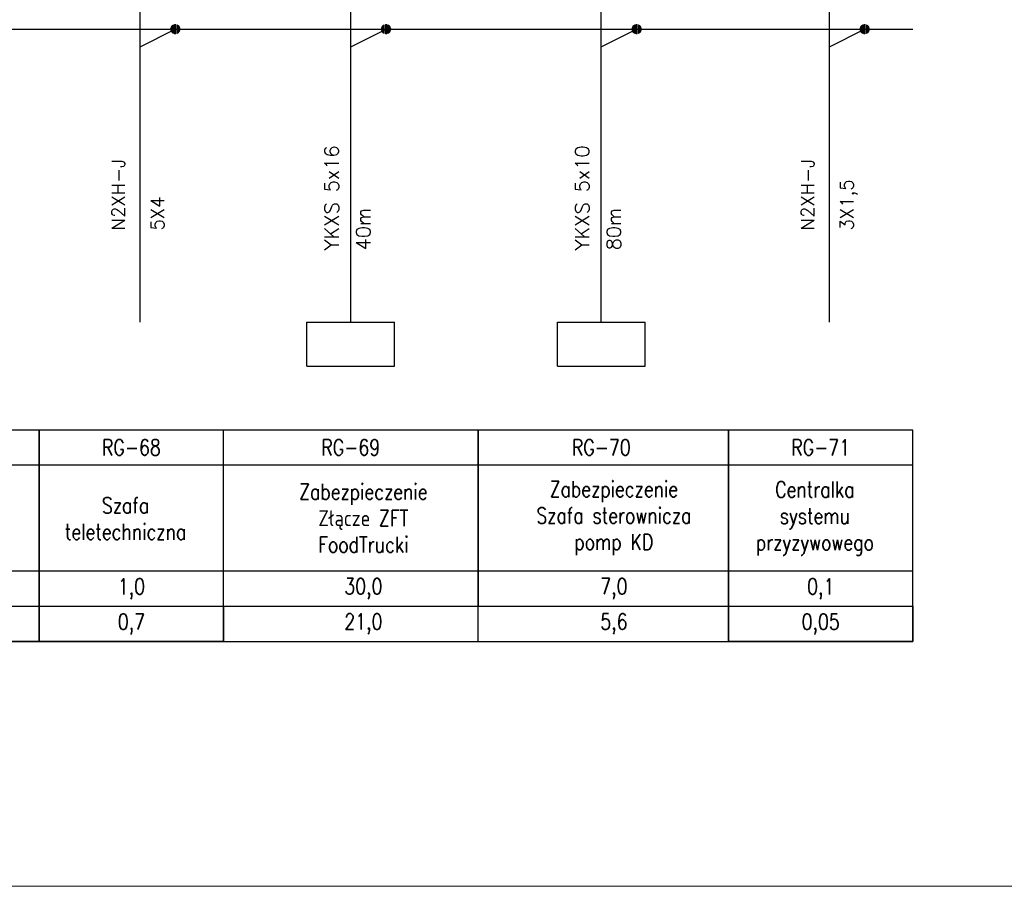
# Model space of a CAD drawing. Header units: millimetres. Extents: x 2505 to 3495, y 1397 to 1684.
# Tile 42 of 59: x 3231 to 3308, y 1397 to 1465. Entities that reach past the tile are written whole.
import ezdxf

# ---------------------------------------------------------------- set-up
doc = ezdxf.new("R2010")
doc.units = ezdxf.units.MM
for name, color, linetype, lineweight in [('#elektryczne', 7, 'Continuous', 20), ('EB_PRZEWODY', 3, 'Continuous', 20), ('PRZEWODY', 3, 'Continuous', 20), ('SZYNY', 1, 'Continuous', 40)]:
    doc.layers.add(name, color=color, linetype=linetype, lineweight=lineweight)
doc.layers.add('E_Opis', color=7, linetype='Continuous')
doc.layers.add('OPIS', color=7, linetype='Continuous')
doc.styles.add('ROMANS', font='romans.shx', dxfattribs={"width": 0.8})
doc.styles.add('SIMPLEX', font='simplex.shx', dxfattribs={"width": 0.8})

# ---------------------------------------------------------------- blocks, each defined once
blk = doc.blocks.new('*U283')
for p, q in [((-0.64, 0.17), (-0.66, 0.02)), ((-0.64, 0.17), (-0.66, 0.02)), ((-0.64, 0), (-0.66, -0.03)), ((-0.6, 0.28), (-0.64, 0.17)), ((-0.6, 0.28), (-0.64, 0.17)), ((-0.6, 0.14), (-0.64, 0.09)), ((-0.6, 0), (-0.64, 0)), ((-0.51, 0.43), (-0.6, 0.28)), ((-0.51, 0.43), (-0.6, 0.28)), ((-0.51, 0.29), (-0.6, 0.19)), ((-0.51, 0.15), (-0.6, 0.1)), ((-0.51, 0.01), (-0.6, 0)), ((-0.4, 0.52), (-0.51, 0.43)), ((-0.4, 0.52), (-0.51, 0.43)), ((-0.4, 0.41), (-0.51, 0.33)), ((-0.4, 0.29), (-0.51, 0.24)), ((-0.4, 0.17), (-0.51, 0.15)), ((-0.4, 0.06), (-0.51, 0.05)), ((-0.27, 0.61), (-0.4, 0.52)), ((-0.27, 0.61), (-0.4, 0.52)), ((-0.27, 0.5), (-0.4, 0.43)), ((-0.27, 0.38), (-0.4, 0.33)), ((-0.27, 0.27), (-0.4, 0.24)), ((-0.27, 0.16), (-0.4, 0.14)), ((-0.27, 0.05), (-0.4, 0.05)), ((-0.27, 0.61), (-0.27, -0.61)), ((-0.27, 0.61), (-0.27, -0.61)), ((-0.1, 0.66), (0.1, 0.66)), ((-0.1, 0.66), (0.1, 0.66)), ((-0.1, -0.66), (-0.1, 0.66)), ((-0.1, 0.66), (-0.1, -0.66)), ((-0.1, 0.56), (0.1, 0.56)), ((-0.1, 0.46), (0.1, 0.46)), ((-0.1, 0.36), (0.1, 0.36)), ((-0.1, 0.26), (0.1, 0.26)), ((-0.1, 0.15), (0.1, 0.15)), ((-0.1, 0.05), (0.1, 0.05)), ((0.1, -0.66), (0.1, 0.66)), ((0.1, 0.66), (0.1, -0.66)), ((0.27, 0.61), (0.27, -0.61)), ((0.27, 0.61), (0.27, -0.61)), ((0.27, 0.61), (0.4, 0.52)), ((0.27, 0.61), (0.4, 0.52)), ((0.27, 0.5), (0.4, 0.43)), ((0.27, 0.38), (0.4, 0.33)), ((0.27, 0.27), (0.4, 0.24)), ((0.27, 0.16), (0.4, 0.14)), ((0.27, 0.05), (0.4, 0.05)), ((0.4, 0.52), (0.51, 0.43)), ((0.4, 0.52), (0.51, 0.43)), ((0.4, 0.41), (0.51, 0.33)), ((0.4, 0.29), (0.51, 0.24)), ((0.4, 0.17), (0.51, 0.15)), ((0.4, 0.06), (0.51, 0.05)), ((0.51, 0.43), (0.6, 0.28)), ((0.51, 0.43), (0.6, 0.28)), ((0.51, 0.29), (0.6, 0.19)), ((0.51, 0.15), (0.6, 0.1)), ((0.51, 0.01), (0.6, 0)), ((0.6, 0.28), (0.64, 0.17)), ((0.6, 0.28), (0.64, 0.17)), ((0.6, 0.14), (0.64, 0.09)), ((0.6, 0), (0.64, 0)), ((0.64, 0.17), (0.66, 0.02)), ((0.64, 0.17), (0.66, 0.02)), ((0.64, 0), (0.66, -0.03)), ((-0.65, -0.08), (-0.64, -0.17)), ((-0.64, -0.17), (-0.65, -0.08)), ((-0.6, -0.14), (-0.64, -0.08)), ((-0.64, -0.17), (-0.6, -0.28)), ((-0.6, -0.28), (-0.64, -0.17)), ((-0.51, -0.13), (-0.6, -0.09)), ((-0.51, -0.27), (-0.6, -0.18)), ((-0.6, -0.28), (-0.51, -0.41)), ((-0.51, -0.41), (-0.6, -0.28)), ((-0.4, -0.06), (-0.51, -0.04)), ((-0.4, -0.17), (-0.51, -0.13)), ((-0.4, -0.29), (-0.51, -0.23)), ((-0.4, -0.41), (-0.51, -0.32)), ((-0.51, -0.41), (-0.4, -0.52)), ((-0.4, -0.52), (-0.51, -0.41)), ((-0.27, -0.06), (-0.4, -0.05)), ((-0.27, -0.17), (-0.4, -0.14)), ((-0.27, -0.28), (-0.4, -0.24)), ((-0.27, -0.39), (-0.4, -0.33)), ((-0.27, -0.5), (-0.4, -0.43)), ((-0.4, -0.52), (-0.27, -0.61)), ((-0.27, -0.61), (-0.4, -0.52)), ((-0.1, -0.05), (0.1, -0.05)), ((-0.1, -0.15), (0.1, -0.15)), ((-0.1, -0.26), (0.1, -0.26)), ((-0.1, -0.36), (0.1, -0.36)), ((-0.1, -0.46), (0.1, -0.46)), ((-0.1, -0.56), (0.1, -0.56)), ((0.1, -0.66), (-0.1, -0.66)), ((-0.1, -0.66), (0.1, -0.66)), ((0.27, -0.06), (0.4, -0.05)), ((0.27, -0.17), (0.4, -0.14)), ((0.27, -0.28), (0.4, -0.24)), ((0.27, -0.39), (0.4, -0.33)), ((0.27, -0.5), (0.4, -0.43)), ((0.4, -0.52), (0.27, -0.61)), ((0.27, -0.61), (0.4, -0.52)), ((0.4, -0.06), (0.51, -0.04)), ((0.4, -0.17), (0.51, -0.13)), ((0.4, -0.29), (0.51, -0.23)), ((0.4, -0.41), (0.51, -0.32)), ((0.51, -0.41), (0.4, -0.52)), ((0.4, -0.52), (0.51, -0.41)), ((0.51, -0.13), (0.6, -0.09)), ((0.51, -0.27), (0.6, -0.18)), ((0.6, -0.28), (0.51, -0.41)), ((0.51, -0.41), (0.6, -0.28)), ((0.6, -0.14), (0.64, -0.08)), ((0.64, -0.17), (0.6, -0.28)), ((0.6, -0.28), (0.64, -0.17)), ((0.65, -0.08), (0.64, -0.17)), ((0.64, -0.17), (0.65, -0.08))]:
    blk.add_line(p, q)
at = {"ltscale": 5}
blk.add_line((0.66, 0.02), (0.66, -0.08), dxfattribs=at)
blk.add_point((0, 0))
blk = doc.blocks.new('P-PUNKT')
for p, q in [((-0.64, 0.17), (-0.66, 0.02)), ((-0.64, 0.17), (-0.66, 0.02)), ((-0.64, 0), (-0.66, -0.03)), ((-0.6, 0.28), (-0.64, 0.17)), ((-0.6, 0.28), (-0.64, 0.17)), ((-0.6, 0.14), (-0.64, 0.09)), ((-0.6, 0), (-0.64, 0)), ((-0.51, 0.43), (-0.6, 0.28)), ((-0.51, 0.43), (-0.6, 0.28)), ((-0.51, 0.29), (-0.6, 0.19)), ((-0.51, 0.15), (-0.6, 0.1)), ((-0.51, 0.01), (-0.6, 0)), ((-0.4, 0.52), (-0.51, 0.43)), ((-0.4, 0.52), (-0.51, 0.43)), ((-0.4, 0.41), (-0.51, 0.33)), ((-0.4, 0.29), (-0.51, 0.24)), ((-0.4, 0.17), (-0.51, 0.15)), ((-0.4, 0.06), (-0.51, 0.05)), ((-0.27, 0.61), (-0.4, 0.52)), ((-0.27, 0.61), (-0.4, 0.52)), ((-0.27, 0.5), (-0.4, 0.43)), ((-0.27, 0.38), (-0.4, 0.33)), ((-0.27, 0.27), (-0.4, 0.24)), ((-0.27, 0.16), (-0.4, 0.14)), ((-0.27, 0.05), (-0.4, 0.05)), ((-0.27, 0.61), (-0.27, -0.61)), ((-0.27, 0.61), (-0.27, -0.61)), ((-0.1, 0.66), (0.1, 0.66)), ((-0.1, 0.66), (0.1, 0.66)), ((-0.1, -0.66), (-0.1, 0.66)), ((-0.1, 0.66), (-0.1, -0.66)), ((-0.1, 0.56), (0.1, 0.56)), ((-0.1, 0.46), (0.1, 0.46)), ((-0.1, 0.36), (0.1, 0.36)), ((-0.1, 0.26), (0.1, 0.26)), ((-0.1, 0.15), (0.1, 0.15)), ((-0.1, 0.05), (0.1, 0.05)), ((0.1, -0.66), (0.1, 0.66)), ((0.1, 0.66), (0.1, -0.66)), ((0.27, 0.61), (0.27, -0.61)), ((0.27, 0.61), (0.27, -0.61)), ((0.27, 0.61), (0.4, 0.52)), ((0.27, 0.61), (0.4, 0.52)), ((0.27, 0.5), (0.4, 0.43)), ((0.27, 0.38), (0.4, 0.33)), ((0.27, 0.27), (0.4, 0.24)), ((0.27, 0.16), (0.4, 0.14)), ((0.27, 0.05), (0.4, 0.05)), ((0.4, 0.52), (0.51, 0.43)), ((0.4, 0.52), (0.51, 0.43)), ((0.4, 0.41), (0.51, 0.33)), ((0.4, 0.29), (0.51, 0.24)), ((0.4, 0.17), (0.51, 0.15)), ((0.4, 0.06), (0.51, 0.05)), ((0.51, 0.43), (0.6, 0.28)), ((0.51, 0.43), (0.6, 0.28)), ((0.51, 0.29), (0.6, 0.19)), ((0.51, 0.15), (0.6, 0.1)), ((0.51, 0.01), (0.6, 0)), ((0.6, 0.28), (0.64, 0.17)), ((0.6, 0.28), (0.64, 0.17)), ((0.6, 0.14), (0.64, 0.09)), ((0.6, 0), (0.64, 0)), ((0.64, 0.17), (0.66, 0.02)), ((0.64, 0.17), (0.66, 0.02)), ((0.64, 0), (0.66, -0.03)), ((-0.65, -0.08), (-0.64, -0.17)), ((-0.64, -0.17), (-0.65, -0.08)), ((-0.6, -0.14), (-0.64, -0.08)), ((-0.64, -0.17), (-0.6, -0.28)), ((-0.6, -0.28), (-0.64, -0.17)), ((-0.51, -0.13), (-0.6, -0.09)), ((-0.51, -0.27), (-0.6, -0.18)), ((-0.6, -0.28), (-0.51, -0.41)), ((-0.51, -0.41), (-0.6, -0.28)), ((-0.4, -0.06), (-0.51, -0.04)), ((-0.4, -0.17), (-0.51, -0.13)), ((-0.4, -0.29), (-0.51, -0.23)), ((-0.4, -0.41), (-0.51, -0.32)), ((-0.51, -0.41), (-0.4, -0.52)), ((-0.4, -0.52), (-0.51, -0.41)), ((-0.27, -0.06), (-0.4, -0.05)), ((-0.27, -0.17), (-0.4, -0.14)), ((-0.27, -0.28), (-0.4, -0.24)), ((-0.27, -0.39), (-0.4, -0.33)), ((-0.27, -0.5), (-0.4, -0.43)), ((-0.4, -0.52), (-0.27, -0.61)), ((-0.27, -0.61), (-0.4, -0.52)), ((-0.1, -0.05), (0.1, -0.05)), ((-0.1, -0.15), (0.1, -0.15)), ((-0.1, -0.26), (0.1, -0.26)), ((-0.1, -0.36), (0.1, -0.36)), ((-0.1, -0.46), (0.1, -0.46)), ((-0.1, -0.56), (0.1, -0.56)), ((0.1, -0.66), (-0.1, -0.66)), ((-0.1, -0.66), (0.1, -0.66)), ((0.27, -0.06), (0.4, -0.05)), ((0.27, -0.17), (0.4, -0.14)), ((0.27, -0.28), (0.4, -0.24)), ((0.27, -0.39), (0.4, -0.33)), ((0.27, -0.5), (0.4, -0.43)), ((0.4, -0.52), (0.27, -0.61)), ((0.27, -0.61), (0.4, -0.52)), ((0.4, -0.06), (0.51, -0.04)), ((0.4, -0.17), (0.51, -0.13)), ((0.4, -0.29), (0.51, -0.23)), ((0.4, -0.41), (0.51, -0.32)), ((0.51, -0.41), (0.4, -0.52)), ((0.4, -0.52), (0.51, -0.41)), ((0.51, -0.13), (0.6, -0.09)), ((0.51, -0.27), (0.6, -0.18)), ((0.6, -0.28), (0.51, -0.41)), ((0.51, -0.41), (0.6, -0.28)), ((0.6, -0.14), (0.64, -0.08)), ((0.64, -0.17), (0.6, -0.28)), ((0.6, -0.28), (0.64, -0.17)), ((0.65, -0.08), (0.64, -0.17)), ((0.64, -0.17), (0.65, -0.08))]:
    blk.add_line(p, q)
at = {"ltscale": 5}
blk.add_line((0.66, 0.02), (0.66, -0.08), dxfattribs=at)
blk.add_point((0, 0))
blk = doc.blocks.new('*U375')
for p, q in [((-0.64, 0.17), (-0.66, 0.02)), ((-0.64, 0.17), (-0.66, 0.02)), ((-0.64, 0), (-0.66, -0.03)), ((-0.6, 0.28), (-0.64, 0.17)), ((-0.6, 0.28), (-0.64, 0.17)), ((-0.6, 0.14), (-0.64, 0.09)), ((-0.6, 0), (-0.64, 0)), ((-0.51, 0.43), (-0.6, 0.28)), ((-0.51, 0.43), (-0.6, 0.28)), ((-0.51, 0.29), (-0.6, 0.19)), ((-0.51, 0.15), (-0.6, 0.1)), ((-0.51, 0.01), (-0.6, 0)), ((-0.4, 0.52), (-0.51, 0.43)), ((-0.4, 0.52), (-0.51, 0.43)), ((-0.4, 0.41), (-0.51, 0.33)), ((-0.4, 0.29), (-0.51, 0.24)), ((-0.4, 0.17), (-0.51, 0.15)), ((-0.4, 0.06), (-0.51, 0.05)), ((-0.27, 0.61), (-0.4, 0.52)), ((-0.27, 0.61), (-0.4, 0.52)), ((-0.27, 0.5), (-0.4, 0.43)), ((-0.27, 0.38), (-0.4, 0.33)), ((-0.27, 0.27), (-0.4, 0.24)), ((-0.27, 0.16), (-0.4, 0.14)), ((-0.27, 0.05), (-0.4, 0.05)), ((-0.27, 0.61), (-0.27, -0.61)), ((-0.27, 0.61), (-0.27, -0.61)), ((-0.1, 0.66), (0.1, 0.66)), ((-0.1, 0.66), (0.1, 0.66)), ((-0.1, -0.66), (-0.1, 0.66)), ((-0.1, 0.66), (-0.1, -0.66)), ((-0.1, 0.56), (0.1, 0.56)), ((-0.1, 0.46), (0.1, 0.46)), ((-0.1, 0.36), (0.1, 0.36)), ((-0.1, 0.26), (0.1, 0.26)), ((-0.1, 0.15), (0.1, 0.15)), ((-0.1, 0.05), (0.1, 0.05)), ((0.1, -0.66), (0.1, 0.66)), ((0.1, 0.66), (0.1, -0.66)), ((0.27, 0.61), (0.27, -0.61)), ((0.27, 0.61), (0.27, -0.61)), ((0.27, 0.61), (0.4, 0.52)), ((0.27, 0.61), (0.4, 0.52)), ((0.27, 0.5), (0.4, 0.43)), ((0.27, 0.38), (0.4, 0.33)), ((0.27, 0.27), (0.4, 0.24)), ((0.27, 0.16), (0.4, 0.14)), ((0.27, 0.05), (0.4, 0.05)), ((0.4, 0.52), (0.51, 0.43)), ((0.4, 0.52), (0.51, 0.43)), ((0.4, 0.41), (0.51, 0.33)), ((0.4, 0.29), (0.51, 0.24)), ((0.4, 0.17), (0.51, 0.15)), ((0.4, 0.06), (0.51, 0.05)), ((0.51, 0.43), (0.6, 0.28)), ((0.51, 0.43), (0.6, 0.28)), ((0.51, 0.29), (0.6, 0.19)), ((0.51, 0.15), (0.6, 0.1)), ((0.51, 0.01), (0.6, 0)), ((0.6, 0.28), (0.64, 0.17)), ((0.6, 0.28), (0.64, 0.17)), ((0.6, 0.14), (0.64, 0.09)), ((0.6, 0), (0.64, 0)), ((0.64, 0.17), (0.66, 0.02)), ((0.64, 0.17), (0.66, 0.02)), ((0.64, 0), (0.66, -0.03)), ((-0.65, -0.08), (-0.64, -0.17)), ((-0.64, -0.17), (-0.65, -0.08)), ((-0.6, -0.14), (-0.64, -0.08)), ((-0.64, -0.17), (-0.6, -0.28)), ((-0.6, -0.28), (-0.64, -0.17)), ((-0.51, -0.13), (-0.6, -0.09)), ((-0.51, -0.27), (-0.6, -0.18)), ((-0.6, -0.28), (-0.51, -0.41)), ((-0.51, -0.41), (-0.6, -0.28)), ((-0.4, -0.06), (-0.51, -0.04)), ((-0.4, -0.17), (-0.51, -0.13)), ((-0.4, -0.29), (-0.51, -0.23)), ((-0.4, -0.41), (-0.51, -0.32)), ((-0.51, -0.41), (-0.4, -0.52)), ((-0.4, -0.52), (-0.51, -0.41)), ((-0.27, -0.06), (-0.4, -0.05)), ((-0.27, -0.17), (-0.4, -0.14)), ((-0.27, -0.28), (-0.4, -0.24)), ((-0.27, -0.39), (-0.4, -0.33)), ((-0.27, -0.5), (-0.4, -0.43)), ((-0.4, -0.52), (-0.27, -0.61)), ((-0.27, -0.61), (-0.4, -0.52)), ((-0.1, -0.05), (0.1, -0.05)), ((-0.1, -0.15), (0.1, -0.15)), ((-0.1, -0.26), (0.1, -0.26)), ((-0.1, -0.36), (0.1, -0.36)), ((-0.1, -0.46), (0.1, -0.46)), ((-0.1, -0.56), (0.1, -0.56)), ((0.1, -0.66), (-0.1, -0.66)), ((-0.1, -0.66), (0.1, -0.66)), ((0.27, -0.06), (0.4, -0.05)), ((0.27, -0.17), (0.4, -0.14)), ((0.27, -0.28), (0.4, -0.24)), ((0.27, -0.39), (0.4, -0.33)), ((0.27, -0.5), (0.4, -0.43)), ((0.4, -0.52), (0.27, -0.61)), ((0.27, -0.61), (0.4, -0.52)), ((0.4, -0.06), (0.51, -0.04)), ((0.4, -0.17), (0.51, -0.13)), ((0.4, -0.29), (0.51, -0.23)), ((0.4, -0.41), (0.51, -0.32)), ((0.51, -0.41), (0.4, -0.52)), ((0.4, -0.52), (0.51, -0.41)), ((0.51, -0.13), (0.6, -0.09)), ((0.51, -0.27), (0.6, -0.18)), ((0.6, -0.28), (0.51, -0.41)), ((0.51, -0.41), (0.6, -0.28)), ((0.6, -0.14), (0.64, -0.08)), ((0.64, -0.17), (0.6, -0.28)), ((0.6, -0.28), (0.64, -0.17)), ((0.65, -0.08), (0.64, -0.17)), ((0.64, -0.17), (0.65, -0.08))]:
    blk.add_line(p, q)
at = {"ltscale": 5}
blk.add_line((0.66, 0.02), (0.66, -0.08), dxfattribs=at)
blk.add_point((0, 0))

msp = doc.modelspace()

# ---------------------------------------------------------------- linework, layer by layer
at = {"layer": '#elektryczne'}
msp.add_lwpolyline([(3494.655, 1396.928), (2504.655, 1396.928), (2504.655, 1683.928), (3494.655, 1683.928)], dxfattribs=at)
at = {"color": 3}
for p, q in [((3253.671, 1441.282), (3260.554, 1441.282)), ((3253.671, 1437.84), (3253.671, 1441.282)), ((3260.554, 1437.84), (3260.554, 1441.282)), ((3273.361, 1441.282), (3280.244, 1441.282)), ((3273.361, 1437.84), (3273.361, 1441.282)), ((3280.244, 1437.84), (3280.244, 1441.282)), ((3253.671, 1437.84), (3260.554, 1437.84)), ((3273.361, 1437.84), (3280.244, 1437.84))]:
    msp.add_line(p, q, dxfattribs=at)
at = {"layer": 'EB_PRZEWODY', "lineweight": -3, "ltscale": 5}
for p, q in [((3240.548, 1462.947), (3243.32, 1464.333)), ((3294.725, 1462.946), (3297.497, 1464.332))]:
    msp.add_line(p, q, dxfattribs=at)
at = {"layer": 'OPIS', "lineweight": -3}
for p, q in [((3232.625, 1432.807), (3218.138, 1432.807)), ((3247.113, 1432.807), (3232.625, 1432.807)), ((3267.113, 1432.806), (3247.113, 1432.806)), ((3286.803, 1432.806), (3266.803, 1432.806)), ((3267.113, 1432.806), (3267.113, 1418.946)), ((3267.113, 1432.806), (3267.113, 1418.946)), ((3286.803, 1432.806), (3286.803, 1418.946)), ((3286.803, 1432.806), (3286.803, 1418.946)), ((3301.29, 1432.806), (3286.803, 1432.806)), ((3232.625, 1430.035), (3218.138, 1430.035)), ((3247.113, 1430.035), (3232.625, 1430.035)), ((3267.113, 1430.034), (3247.113, 1430.034)), ((3286.803, 1430.034), (3266.803, 1430.034)), ((3301.29, 1430.034), (3286.803, 1430.034)), ((3232.625, 1421.719), (3218.138, 1421.719)), ((3247.113, 1421.719), (3232.625, 1421.719)), ((3267.113, 1421.718), (3247.113, 1421.718)), ((3286.803, 1421.718), (3267.113, 1421.718)), ((3301.29, 1421.718), (3286.803, 1421.718))]:
    msp.add_line(p, q, dxfattribs=at)
at = {"layer": 'OPIS', "color": 0, "linetype": 'Continuous', "lineweight": -3}
for p, q in [((3267.113, 1430.034), (3267.113, 1432.806)), ((3267.113, 1430.034), (3267.113, 1432.806)), ((3286.803, 1430.034), (3286.803, 1432.806)), ((3286.803, 1430.034), (3286.803, 1432.806)), ((3267.113, 1421.718), (3267.113, 1430.034)), ((3267.113, 1421.718), (3267.113, 1430.034)), ((3286.803, 1421.718), (3286.803, 1430.034)), ((3286.803, 1421.718), (3286.803, 1430.034)), ((3267.113, 1418.946), (3267.113, 1421.718)), ((3267.113, 1418.946), (3267.113, 1421.718)), ((3286.803, 1418.946), (3286.803, 1421.718)), ((3286.803, 1418.946), (3286.803, 1421.718)), ((3267.113, 1416.174), (3267.113, 1418.946)), ((3267.113, 1416.174), (3267.113, 1418.946)), ((3286.803, 1416.174), (3286.803, 1418.946)), ((3286.803, 1416.174), (3286.803, 1418.946)), ((3247.113, 1416.175), (3267.113, 1416.174)), ((3247.113, 1416.175), (3267.113, 1416.174)), ((3267.113, 1416.175), (3286.803, 1416.174)), ((3267.113, 1416.175), (3286.803, 1416.174))]:
    msp.add_line(p, q, dxfattribs=at)
at = {"layer": 'OPIS', "lineweight": -3}
for points in [[(3218.138, 1416.175), (3232.625, 1416.175), (3232.625, 1432.807), (3218.138, 1432.807)], [(3232.625, 1416.175), (3247.113, 1416.175), (3247.113, 1432.807), (3232.625, 1432.807)], [(3286.803, 1416.175), (3301.29, 1416.175), (3301.29, 1432.806), (3286.803, 1432.806)]]:
    msp.add_lwpolyline(points, close=True, dxfattribs=at)
for points in [[(3218.138, 1418.947), (3232.625, 1418.947), (3232.625, 1416.175), (3218.138, 1416.175)], [(3232.625, 1418.947), (3247.113, 1418.947), (3247.113, 1416.175), (3232.625, 1416.175)], [(3247.113, 1418.946), (3267.113, 1418.946)], [(3267.113, 1418.946), (3286.803, 1418.946)], [(3286.803, 1418.946), (3301.29, 1418.946), (3301.29, 1416.174), (3286.803, 1416.174)]]:
    msp.add_lwpolyline(points, dxfattribs=at)
at = {"layer": 'PRZEWODY', "lineweight": -3}
for p, q in [((3276.803, 1441.282), (3276.803, 1500.379)), ((3257.113, 1441.282), (3257.113, 1489.232)), ((3240.548, 1441.282), (3240.548, 1474.373)), ((3294.725, 1441.282), (3294.725, 1474.373)), ((3257.113, 1462.946), (3259.885, 1464.332)), ((3276.803, 1462.946), (3279.575, 1464.332))]:
    msp.add_line(p, q, dxfattribs=at)
at = {"layer": 'SZYNY', "color": 4, "lineweight": -3}
msp.add_line((2553.703, 1464.335), (3301.29, 1464.335), dxfattribs=at)

# ---------------------------------------------------------------- block references
at = {"layer": 'EB_PRZEWODY', "lineweight": -3, "ltscale": 5, "xscale": 0.5544000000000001, "yscale": 0.5544000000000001, "zscale": 0.5544000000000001}
for name, p in [('*U283', (3243.32, 1464.333)), ('*U375', (3297.497, 1464.332))]:
    msp.add_blockref(name, p, dxfattribs=at)
at = {"layer": 'PRZEWODY', "lineweight": -3, "xscale": 0.5543999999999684, "yscale": 0.5543999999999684, "zscale": 0.5543999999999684}
for p in [(3259.885, 1464.332), (3279.575, 1464.332)]:
    msp.add_blockref('P-PUNKT', p, dxfattribs=at)

# ---------------------------------------------------------------- texts
at = {"layer": 'E_Opis', "char_height": 1.2474, "width": 14.11269, "attachment_point": 5, "style": 'SIMPLEX'}
for s, insert in [('RG-68', (3239.869, 1431.437)), ('RG-69', (3257.113, 1431.437)), ('RG-70', (3276.803, 1431.437)), ('RG-71', (3294.046, 1431.437)), ('\\pxqc;1,0', (3239.87, 1420.316)), ('\\pxqc;0,1', (3294.047, 1420.316)), ('\\pxqc;0,7', (3239.87, 1417.544)), ('\\pxqc;0,05', (3294.047, 1417.544))]:
    msp.add_mtext(s, dxfattribs=dict(at, insert=insert))
at = {"layer": 'E_Opis', "lineweight": -3, "char_height": 1.2474, "width": 14.78093, "attachment_point": 5, "style": 'SIMPLEX'}
for s, insert in [('Centralka\\Psystemu\\Pprzyzywowego', (3293.591, 1425.844)), ('Szafa\\Pteletechniczna', (3239.413, 1425.844))]:
    msp.add_mtext(s, dxfattribs=dict(at, insert=insert))
at = {"layer": 'OPIS', "lineweight": -3, "style": 'SIMPLEX'}
for s, p in [('YKXS 5x16', (3256.166, 1446.936)), ('YKXS 5x10', (3275.856, 1446.936)), ('40m', (3258.66, 1446.936)), ('80m', (3278.35, 1446.936))]:
    msp.add_text(s, height=1.12, rotation=90, dxfattribs=at).set_placement(p)
at = {"layer": 'OPIS', "lineweight": -3, "char_height": 1.2474, "width": 19.53821, "attachment_point": 5, "style": 'SIMPLEX'}
for s, insert in [('\\pxqc;Zabezpieczenie \\PZłącze ZFT\\PFoodTrucki', (3258.104, 1425.876)), ('\\pxqc;Zabezpieczenie \\PSzafa sterownicza\\Ppomp KD', (3277.794, 1425.876)), ('30,0', (3258.104, 1420.332)), ('7,0', (3277.794, 1420.332)), ('21,0', (3258.104, 1417.56)), ('5,6', (3277.794, 1417.56))]:
    msp.add_mtext(s, dxfattribs=dict(at, insert=insert))
at = {"layer": 'OPIS', "lineweight": -3, "style": 'ROMANS', "flags": 4}
for tag, p, s in [('N2XH-J', (3239.365, 1448.506), 'YDY'), ('N2XH-J', (3293.542, 1448.506), 'YDY'), ('3X1,5', (3296.621, 1448.506), '3x1,5'), ('5X4', (3242.444, 1448.506), '3x1,5')]:
    msp.add_attdef(tag, p, s, height=1.0395, rotation=90, dxfattribs=at)

doc.saveas('drawing.dxf')
